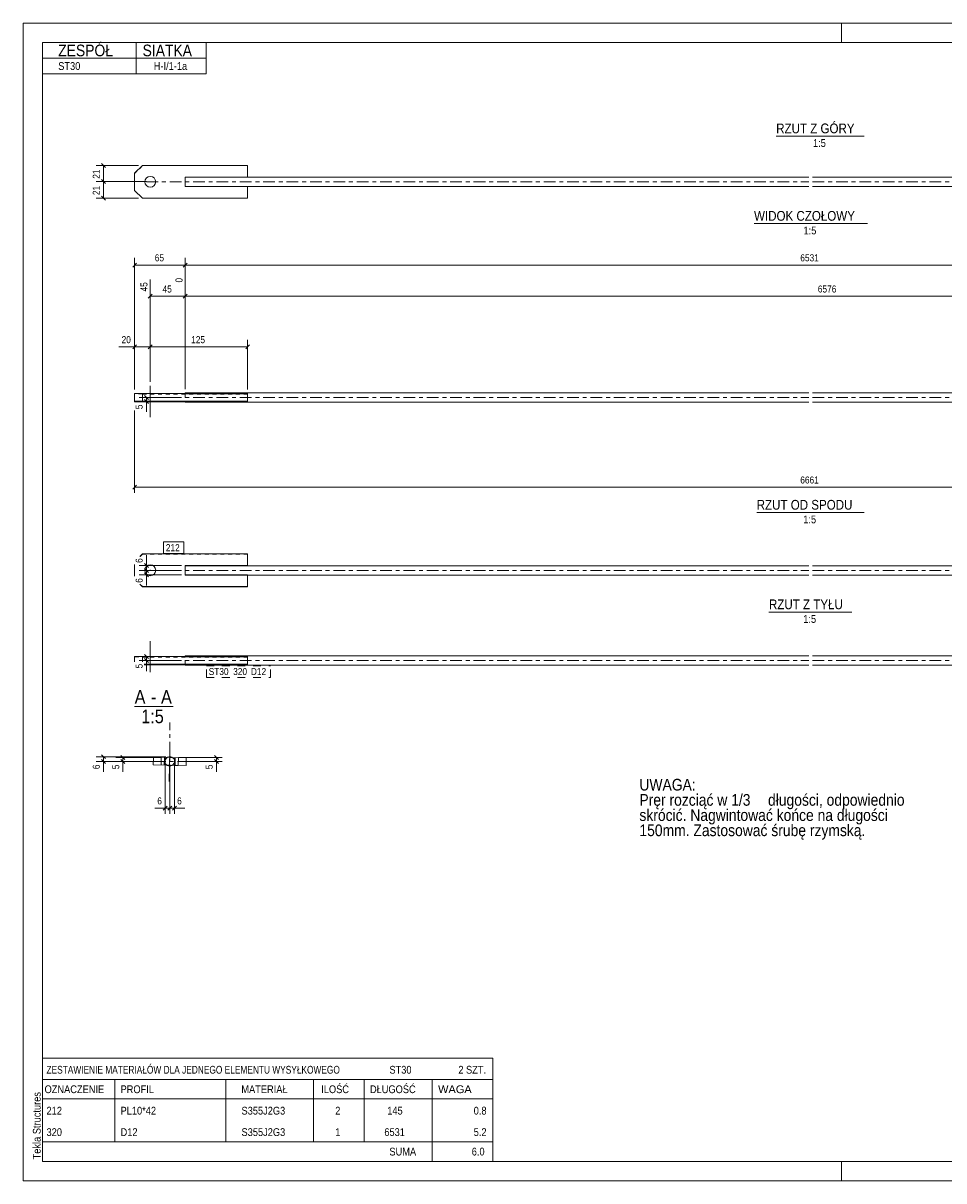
# Model space of a CAD drawing. Header units: millimetres. Extents: x 0 to 420, y 0 to 297.
# Tile 1 of 2: x 0 to 236, y 0 to 297. Entities that reach past the tile are written whole.
import ezdxf

# ---------------------------------------------------------------- set-up
doc = ezdxf.new("R2010")
doc.units = ezdxf.units.MM
for name, pattern in [('XKITLINE00', [0]), ('XKITLINE01', [4, 1, -1, 1, -1]), ('XKITLINE02', [4, 2, -2]), ('XKITLINE03', [6, 3, -1, 1, -1])]:
    doc.linetypes.add(name, pattern=pattern)
for name, color, linetype, lineweight in [('Arkusz rysunku', 3, 'Continuous', 0), ('Element', 2, 'Continuous', 0), ('Inny typ obiektu', 7, 'Continuous', 0), ('Tekst', 7, 'Continuous', 0), ('Wymiar', 4, 'Continuous', 0), ('Znak elementu', 2, 'Continuous', 0), ('Śruba', 3, 'Continuous', 0)]:
    doc.layers.add(name, color=color, linetype=linetype, lineweight=lineweight)
doc.styles.add('ARIAL', font='ARIAL.TTF')

msp = doc.modelspace()

# ---------------------------------------------------------------- linework, layer by layer
at = {"layer": 'Arkusz rysunku', "linetype": 'XKITLINE00', "lineweight": 0}
for p, q in [((420, 297), (0, 297)), ((0, 297), (0, 0)), ((0, 292), (0, 297)), ((5, 297), (0, 297)), ((210, 292), (210, 297)), ((415, 292), (5, 292)), ((5, 292), (5, 5)), ((0, 0), (0, 5)), ((5, 5), (415, 5)), ((210, 0), (210, 5)), ((0, 0), (420, 0))]:
    msp.add_line(p, q, dxfattribs=at)
at = {"layer": 'Element', "linetype": 'XKITLINE00', "lineweight": 0}
for p, q in [((28.62, 258.5), (30.62, 260.5)), ((28.62, 254.06), (28.62, 258.5)), ((57.62, 260.5), (30.62, 260.5)), ((57.62, 260.5), (57.62, 257.48)), ((41.62, 256.79), (41.62, 257.5)), ((41.62, 257.5), (57.62, 257.5)), ((41.62, 257.48), (201.62, 257.48)), ((41.62, 255.82), (41.62, 256.79)), ((41.62, 255.1), (41.62, 255.82)), ((202.62, 257.48), (362.62, 257.48)), ((28.62, 254.1), (30.62, 252.1)), ((30.62, 252.06), (28.62, 254.06)), ((57.62, 255.1), (41.62, 255.1)), ((57.62, 252.06), (57.62, 255.1)), ((201.62, 255.08), (57.62, 255.08)), ((346.62, 255.08), (202.62, 255.08)), ((30.62, 252.1), (57.62, 252.1)), ((30.62, 252.1), (30.62, 252.06)), ((30.62, 252.06), (57.62, 252.06)), ((28.62, 201.99), (30.62, 202.03)), ((28.62, 199.89), (28.62, 201.99)), ((30.62, 202.03), (57.62, 202.03)), ((30.62, 200.03), (30.62, 202.03)), ((41.62, 202.14), (201.62, 202.14)), ((41.62, 202.03), (41.62, 202.14)), ((57.62, 202.03), (57.62, 199.97)), ((202.62, 202.14), (362.62, 202.14)), ((28.62, 199.99), (30.62, 200.03)), ((28.62, 199.89), (30.62, 199.85)), ((30.62, 200.03), (57.62, 200.03)), ((41.62, 199.85), (30.62, 199.85)), ((41.62, 199.97), (41.62, 199.95)), ((41.62, 199.97), (57.62, 199.97)), ((41.62, 199.74), (41.62, 199.95)), ((41.62, 199.74), (201.62, 199.74)), ((202.62, 199.74), (362.62, 199.74)), ((30.62, 160.84), (29.99, 160.21)), ((30.62, 160.84), (57.62, 160.84)), ((57.62, 160.84), (57.62, 157.84)), ((28.62, 158.16), (28.62, 155.13)), ((57.62, 157.84), (41.62, 157.84)), ((41.62, 157.84), (41.62, 157.13)), ((41.62, 157.82), (201.62, 157.82)), ((57.62, 157.84), (57.62, 157.82)), ((202.62, 157.82), (362.62, 157.82)), ((41.62, 156.16), (41.62, 157.13)), ((41.62, 155.44), (41.62, 156.16)), ((41.62, 155.44), (57.62, 155.44)), ((57.62, 155.44), (57.62, 152.44)), ((201.62, 155.42), (57.62, 155.42)), ((346.62, 155.42), (202.62, 155.42)), ((30.62, 152.4), (29.95, 153.07)), ((29.99, 153.07), (30.62, 152.44)), ((30.62, 152.4), (30.62, 152.44)), ((57.62, 152.44), (30.62, 152.44)), ((57.62, 152.4), (30.62, 152.4)), ((57.62, 152.44), (57.62, 152.4)), ((28.62, 134.51), (30.62, 134.55)), ((28.62, 133.15), (28.62, 134.51)), ((30.62, 134.55), (30.62, 133.15)), ((57.62, 134.55), (30.62, 134.55)), ((41.62, 134.66), (201.62, 134.66)), ((41.62, 134.66), (41.62, 134.55)), ((57.62, 132.55), (57.62, 134.55)), ((202.62, 134.66), (362.62, 134.66)), ((57.62, 132.55), (31.02, 132.55)), ((41.62, 132.37), (31.02, 132.37)), ((41.62, 132.47), (41.62, 132.49)), ((41.62, 132.49), (57.62, 132.49)), ((41.62, 132.26), (41.62, 132.47)), ((41.62, 132.26), (201.62, 132.26)), ((57.62, 132.49), (57.62, 132.55)), ((202.62, 132.26), (362.62, 132.26)), ((33.44, 108.71), (33.4, 106.71)), ((33.44, 108.71), (41.84, 108.53)), ((35.4, 106.66), (35.44, 108.66)), ((39.8, 106.57), (39.84, 108.57)), ((41.84, 108.53), (41.8, 106.53)), ((41.8, 106.53), (33.4, 106.71))]:
    msp.add_line(p, q, dxfattribs=at)
at = {"layer": 'Element', "linetype": 'XKITLINE01', "lineweight": 0}
for p, q in [((30.62, 260.46), (28.62, 258.46)), ((30.62, 260.5), (30.62, 260.46)), ((30.62, 260.46), (57.62, 260.46)), ((41.62, 256.28), (41.62, 257.48)), ((57.62, 257.46), (41.62, 257.46)), ((41.62, 255.82), (41.62, 256.79)), ((41.62, 255.08), (41.62, 256.28)), ((57.62, 257.48), (57.62, 257.46)), ((57.62, 257.48), (57.62, 257.46)), ((41.62, 255.1), (41.62, 255.06)), ((41.62, 255.1), (41.62, 255.06)), ((57.62, 255.08), (41.62, 255.08)), ((41.62, 255.06), (57.62, 255.06)), ((28.62, 201.89), (28.62, 201.99)), ((41.62, 202.14), (41.62, 200.03)), ((57.62, 201.96), (41.62, 201.96)), ((41.62, 201.96), (41.62, 201.91)), ((41.62, 201.96), (41.62, 199.97)), ((57.62, 202.03), (57.62, 201.96)), ((30.62, 201.85), (28.62, 201.89)), ((28.62, 199.99), (28.62, 199.89)), ((57.62, 201.85), (30.62, 201.85)), ((30.62, 199.85), (30.62, 200.03)), ((41.62, 201.91), (57.62, 201.91)), ((41.62, 200.03), (41.62, 200.09)), ((41.62, 199.95), (41.62, 200.03)), ((41.62, 200.03), (41.62, 199.95)), ((41.62, 200.03), (41.62, 199.97)), ((41.62, 199.95), (41.62, 199.91)), ((57.62, 199.91), (41.62, 199.91)), ((57.62, 199.85), (41.62, 199.85)), ((57.62, 201.91), (57.62, 201.85)), ((57.62, 200.03), (57.62, 199.97)), ((57.62, 199.85), (57.62, 199.97)), ((57.62, 199.97), (57.62, 199.91)), ((57.62, 199.91), (57.62, 199.85)), ((30.03, 160.21), (30.62, 160.8)), ((30.62, 160.8), (30.62, 160.84)), ((30.62, 160.8), (57.62, 160.8)), ((41.62, 157.13), (41.62, 157.82)), ((41.62, 157.82), (41.62, 157.13)), ((41.62, 157.8), (57.62, 157.8)), ((57.62, 157.82), (57.62, 157.8)), ((41.62, 157.13), (41.62, 156.16)), ((41.62, 155.42), (41.62, 156.16)), ((41.62, 155.44), (41.62, 155.4)), ((57.62, 155.42), (41.62, 155.42)), ((41.62, 155.4), (57.62, 155.4)), ((28.62, 134.41), (30.62, 134.37)), ((30.62, 134.37), (57.62, 134.37)), ((41.62, 132.55), (41.62, 134.66)), ((41.62, 132.44), (41.62, 134.49)), ((41.62, 134.49), (57.62, 134.49)), ((41.62, 134.44), (57.62, 134.44)), ((41.62, 132.61), (41.62, 132.55)), ((41.62, 132.47), (41.62, 132.55)), ((41.62, 132.55), (41.62, 132.47)), ((41.62, 132.44), (41.62, 132.47)), ((57.62, 132.44), (41.62, 132.44)), ((57.62, 132.37), (41.62, 132.37)), ((57.62, 132.37), (57.62, 132.55)), ((57.62, 132.37), (57.62, 132.44)), ((36.44, 108.64), (36.4, 106.64)), ((38.84, 108.59), (38.8, 106.59)), ((39.8, 106.57), (36.4, 106.64))]:
    msp.add_line(p, q, dxfattribs=at)
at = {"layer": 'Element', "linetype": 'XKITLINE03', "lineweight": 0}
for p, q in [((31.62, 256.28), (201.62, 256.28)), ((202.62, 256.28), (372.62, 256.28)), ((31.62, 200.94), (201.62, 200.94)), ((202.62, 200.94), (372.62, 200.94)), ((31.62, 156.62), (201.62, 156.62)), ((202.62, 156.62), (372.62, 156.62)), ((31.62, 133.46), (201.62, 133.46)), ((202.62, 133.46), (372.62, 133.46)), ((37.62, 97.61), (37.62, 117.61)), ((27.62, 107.61), (47.62, 107.61))]:
    msp.add_line(p, q, dxfattribs=at)
at = {"layer": 'Element', "linetype": 'XKITLINE01', "lineweight": 0}
for start, end in [(113.9703, 242.3016), (294.9358, 63.3636)]:
    msp.add_arc((37.62, 107.61), 1.2, start, end, dxfattribs=at)
at = {"layer": 'Element', "linetype": 'XKITLINE00', "lineweight": 0}
for start, end in [(63.3636, 113.9703), (242.3016, 294.9358)]:
    msp.add_arc((37.62, 107.61), 1.2, start, end, dxfattribs=at)
at = {"layer": 'Inny typ obiektu', "linetype": 'XKITLINE00', "lineweight": 0}
for p, q in [((5, 292), (47, 292)), ((5, 292), (5, 288)), ((29, 288), (29, 292)), ((47, 288), (47, 292)), ((5, 288), (47, 288)), ((5, 288), (5, 284)), ((29, 288), (29, 284)), ((47, 288), (47, 284)), ((5, 284), (47, 284)), ((193.26, 268), (215.86, 268)), ((187.58, 245.56), (216.66, 245.56)), ((188.26, 171.44), (215.86, 171.44)), ((191.41, 145.9), (212.71, 145.9)), ((28.62, 121.66), (38.5, 121.66)), ((5, 31.5), (5, 26)), ((5, 31.5), (120.5, 31.5)), ((120.5, 31.5), (120.5, 26)), ((5, 26), (5, 21)), ((5, 26), (120.5, 26)), ((23.5, 26), (23.5, 21)), ((52, 21), (52, 26)), ((74.5, 26), (74.5, 21)), ((87.5, 26), (87.5, 21)), ((105, 26), (105, 21)), ((120.5, 26), (120.5, 21)), ((5, 21), (120.5, 21)), ((5, 21), (5, 15.5)), ((23.5, 21), (23.5, 15.5)), ((52, 15.5), (52, 21)), ((74.5, 21), (74.5, 15.5)), ((87.5, 21), (87.5, 15.5)), ((105, 21), (105, 15.5)), ((120.5, 21), (120.5, 15.5)), ((5, 15.5), (5, 10)), ((23.5, 15.5), (23.5, 10)), ((52, 10), (52, 15.5)), ((74.5, 15.5), (74.5, 10)), ((87.5, 15.5), (87.5, 10)), ((105, 15.5), (105, 10)), ((120.5, 15.5), (120.5, 10)), ((5, 10), (5, 5)), ((5, 10), (120.5, 10)), ((105, 10), (105, 5)), ((120.5, 10), (120.5, 5)), ((5, 5), (120.5, 5))]:
    msp.add_line(p, q, dxfattribs=at)
at = {"layer": 'Wymiar', "linetype": 'XKITLINE00', "lineweight": 0}
for p, q in [((29.62, 260.5), (18.76, 260.5)), ((20.11, 261.01), (21.13, 259.99)), ((20.62, 256.34), (20.62, 260.5)), ((31.62, 256.34), (18.76, 256.34)), ((31.62, 256.34), (18.76, 256.34)), ((20.11, 256.85), (21.13, 255.83)), ((20.11, 256.85), (21.13, 255.83)), ((20.62, 252.1), (20.62, 256.34)), ((20.11, 252.61), (21.13, 251.59)), ((29.62, 252.1), (18.76, 252.1)), ((29.13, 235.45), (28.11, 234.43)), ((28.62, 202.99), (28.62, 236.8)), ((28.62, 234.94), (41.62, 234.94)), ((42.13, 235.45), (41.11, 234.43)), ((42.13, 235.45), (41.11, 234.43)), ((41.62, 203.14), (41.62, 236.8)), ((41.62, 203.14), (41.62, 236.8)), ((41.62, 234.94), (362.62, 234.94)), ((41.62, 203.14), (41.62, 231.79)), ((41.62, 203.14), (41.62, 231.79)), ((32.62, 204.94), (32.62, 231.23)), ((33.13, 227.45), (32.11, 226.43)), ((32.62, 226.94), (41.62, 226.94)), ((42.13, 227.45), (41.11, 226.43)), ((42.13, 227.45), (41.11, 226.43)), ((41.62, 226.94), (371.62, 226.94)), ((28.62, 213.94), (24.6, 213.94)), ((28.62, 213.94), (24.6, 213.94)), ((29.13, 214.45), (28.11, 213.43)), ((28.62, 202.99), (28.62, 215.8)), ((28.62, 213.94), (32.62, 213.94)), ((33.13, 214.45), (32.11, 213.43)), ((33.13, 214.45), (32.11, 213.43)), ((32.62, 204.94), (32.62, 215.8)), ((32.62, 204.94), (32.62, 215.8)), ((32.62, 213.94), (57.62, 213.94)), ((58.13, 214.45), (57.11, 213.43)), ((57.62, 203.03), (57.62, 215.8)), ((40.62, 200.94), (29.76, 200.94)), ((40.62, 199.97), (29.76, 199.97)), ((31.11, 201.45), (32.13, 200.43)), ((31.11, 200.47), (32.13, 199.46)), ((31.62, 199.97), (31.62, 200.94)), ((31.62, 199.97), (31.62, 197.28)), ((31.62, 199.97), (31.62, 197.28)), ((28.62, 197.6), (28.62, 176.5)), ((29.13, 178.45), (28.11, 177.43)), ((28.62, 177.94), (375.62, 177.94)), ((31.62, 157.84), (31.62, 160.53)), ((31.62, 157.84), (31.62, 160.53)), ((40.62, 157.84), (29.76, 157.84)), ((31.11, 158.35), (32.13, 157.33)), ((31.62, 156.62), (31.62, 157.84)), ((40.62, 156.62), (29.76, 156.62)), ((40.62, 156.62), (29.76, 156.62)), ((40.62, 155.44), (29.76, 155.44)), ((31.11, 157.13), (32.13, 156.11)), ((31.11, 157.13), (32.13, 156.11)), ((31.11, 155.95), (32.13, 154.93)), ((31.62, 155.44), (31.62, 156.62)), ((31.62, 155.44), (31.62, 152.76)), ((31.62, 155.44), (31.62, 152.76)), ((40.62, 134.49), (29.76, 134.49)), ((31.11, 134.99), (32.13, 133.98)), ((31.11, 133.97), (32.13, 132.95)), ((31.62, 133.46), (31.62, 134.49)), ((40.62, 133.46), (29.76, 133.46)), ((31.62, 133.46), (31.62, 130.78)), ((31.62, 133.46), (31.62, 130.78)), ((36.62, 108.81), (18.76, 108.81)), ((35.42, 107.61), (18.76, 107.61)), ((20.11, 109.32), (21.13, 108.31)), ((20.11, 108.12), (21.13, 107.1)), ((20.62, 107.61), (20.62, 108.81)), ((20.62, 107.61), (20.62, 104.93)), ((20.62, 107.61), (20.62, 104.93)), ((35.44, 108.64), (23.76, 108.64)), ((35.42, 107.61), (23.76, 107.61)), ((25.11, 109.15), (26.13, 108.13)), ((25.11, 108.12), (26.13, 107.1)), ((25.62, 107.61), (25.62, 108.64)), ((25.62, 107.61), (25.62, 104.93)), ((25.62, 107.61), (25.62, 104.93)), ((36.44, 107.64), (36.44, 94.17)), ((38.84, 107.59), (38.84, 94.17)), ((39.82, 107.61), (51.06, 107.61)), ((39.84, 108.59), (51.06, 108.59)), ((49.11, 109.1), (50.13, 108.08)), ((49.11, 108.12), (50.13, 107.1)), ((49.62, 107.61), (49.62, 108.59)), ((49.62, 107.61), (49.62, 104.93)), ((49.62, 107.61), (49.62, 104.93)), ((37.62, 105.41), (37.62, 94.17)), ((37.62, 105.41), (37.62, 94.17)), ((36.44, 95.61), (33.76, 95.61)), ((36.44, 95.61), (33.76, 95.61)), ((36.95, 96.12), (35.93, 95.11)), ((36.44, 95.61), (37.62, 95.61)), ((38.13, 96.12), (37.11, 95.11)), ((38.13, 96.12), (37.11, 95.11)), ((37.62, 95.61), (38.84, 95.61)), ((39.35, 96.12), (38.33, 95.11)), ((38.84, 95.61), (41.53, 95.61)), ((38.84, 95.61), (41.53, 95.61))]:
    msp.add_line(p, q, dxfattribs=at)
at = {"layer": 'Znak elementu', "linetype": 'XKITLINE00', "lineweight": 0}
for p, q in [((36.02, 163.94), (41.23, 163.94)), ((36.02, 160.94), (36.02, 163.94)), ((41.23, 160.94), (41.23, 163.94)), ((36.02, 160.94), (41.23, 160.94))]:
    msp.add_line(p, q, dxfattribs=at)
at = {"layer": 'Znak elementu', "linetype": 'XKITLINE02', "lineweight": 0}
for p, q in [((47.02, 132.16), (63.45, 132.16)), ((47.02, 129.16), (47.02, 132.16)), ((63.45, 129.16), (63.45, 132.16)), ((47.02, 129.16), (63.45, 129.16))]:
    msp.add_line(p, q, dxfattribs=at)
at = {"layer": 'Śruba', "linetype": 'XKITLINE00', "lineweight": 0}
for p, q in [((32.62, 256.34), (32.62, 256.17)), ((32.62, 203.94), (32.62, 195.94)), ((32.62, 156.56), (32.62, 156.72)), ((32.62, 130.46), (32.62, 138.46)), ((37.68, 110.42), (37.51, 102.42)), ((36.24, 108.65), (36.2, 106.65)), ((39.04, 108.59), (39, 106.59))]:
    msp.add_line(p, q, dxfattribs=at)
for centre in [(32.62, 256.3), (32.62, 156.64)]:
    msp.add_circle(centre, 1.4, dxfattribs=at)

# ---------------------------------------------------------------- texts
at = {"layer": 'Arkusz rysunku', "style": 'ARIAL', "width": 0.85}
msp.add_text('Tekla Structures', height=2, rotation=90, dxfattribs=at).set_placement((4.5, 5.5))
at = {"layer": 'Inny typ obiektu', "style": 'ARIAL'}
for s, height, width, p in [('ZESPÓŁ', 3, 0.85, (9, 288.5)), ('SIATKA', 3, 0.85, (30.66, 288.5)), ('ST30', 2, 0.85, (9, 285)), ('H-I/1-1a', 2, 0.85, (33.52, 285)), ('RZUT Z GÓRY', 2.5, 0.85, (193.26, 268.75)), ('1:5', 2, 0.85, (202.71, 265.25)), ('WIDOK CZOŁOWY', 2.5, 0.85, (187.58, 246.31)), ('1:5', 2, 0.85, (200.27, 242.81)), ('RZUT OD SPODU', 2.5, 0.85, (188.26, 172.19)), ('1:5', 2, 0.85, (200.21, 168.69)), ('RZUT Z TYŁU', 2.5, 0.85, (191.41, 146.65)), ('1:5', 2, 0.85, (200.21, 143.15)), ('A', 3.5, 0.85, (28.62, 122.41)), ('A', 3.5, 0.85, (35.39, 122.41)), ('-', 3.5, 0.85, (32.78, 122.41)), ('1:5', 3.5, 0.85, (30.32, 117.41)), ('ZESTAWIENIE MATERIAŁÓW DLA JEDNEGO ELEMENTU WYSYŁKOWEGO', 2, 0.765, (6, 27.5)), ('ST30', 2, 0.85, (94, 27.5)), ('2', 2, 0.85, (111.69, 27.5)), (' SZT.', 2, 0.85, (113, 27.5)), ('OZNACZENIE', 2, 0.85, (5.5, 22.5)), ('PROFIL', 2, 0.85, (25, 22.5)), ('MATERIAŁ', 2, 0.85, (56, 22.5)), ('ILOŚĆ', 2, 0.85, (76.5, 22.5)), ('DŁUGOŚĆ', 2, 0.85, (89, 22.5)), ('WAGA', 2, 1.008832, (106.5, 22.5)), ('212', 2, 0.85, (6, 17)), ('PL10*42', 2, 0.85, (25, 17)), ('S355J2G3', 2, 0.85, (56.04, 17)), ('2', 2, 0.85, (80.09, 17)), ('145', 2, 0.85, (93.44, 17)), ('0.8', 2, 0.85, (115.63, 17)), ('320', 2, 0.85, (6, 11.5)), ('D12', 2, 0.85, (25, 11.5)), ('S355J2G3', 2, 0.85, (56.04, 11.5)), ('1', 2, 0.85, (80.09, 11.5)), ('6531', 2, 0.85, (92.7, 11.5)), ('5.2', 2, 0.85, (115.63, 11.5)), ('SUMA', 2, 0.85, (94, 6.5)), ('6.0', 2, 0.85, (115.13, 6.5))]:
    msp.add_text(s, height=height, dxfattribs=dict(at, width=width)).set_placement(p)
at = {"layer": 'Tekst', "style": 'ARIAL', "width": 0.85}
for s, p in [('UWAGA:', (158.16, 100.13)), ('Pręr rozciąć w 1/3', (158.16, 96.23)), (' długości, odpowiednio', (190.17, 96.23)), ('skrócić. Nagwintować końce na długości ', (158.16, 92.33)), ('150mm. Zastosować śrubę rzymską.', (158.16, 88.43))]:
    msp.add_text(s, height=3, dxfattribs=at).set_placement(p)
at = {"layer": 'Wymiar', "style": 'ARIAL', "width": 0.85}
for s, p in [('21', (19.66, 257.09)), ('21', (19.66, 252.89)), ('45', (31.9, 228.16)), ('0', (40.9, 230.46)), ('5', (30.66, 197.96)), ('6', (30.66, 158.52)), ('6', (30.66, 153.43)), ('5', (30.66, 131.45)), ('6', (19.66, 105.6)), ('5', (24.66, 105.6)), ('5', (48.66, 105.6))]:
    msp.add_text(s, height=1.8, rotation=90.0002, dxfattribs=at).set_placement(p)
for s, p in [('65', (33.78, 235.9)), ('6531', (199.45, 235.9)), ('45', (35.78, 227.9)), ('6576', (203.95, 227.9)), ('20', (25.27, 214.9)), ('125', (43.12, 214.9)), ('6661', (199.45, 178.9)), ('6', (34.43, 96.57)), ('6', (39.52, 96.57))]:
    msp.add_text(s, height=1.8, dxfattribs=at).set_placement(p)
at = {"layer": 'Znak elementu', "style": 'ARIAL', "width": 0.85}
for s, p in [('212', (36.62, 161.54)), ('ST30', (47.62, 129.76)), ('320', (53.9, 129.76)), ('D12', (58.44, 129.76))]:
    msp.add_text(s, height=1.8, dxfattribs=at).set_placement(p)

doc.saveas('drawing.dxf')
